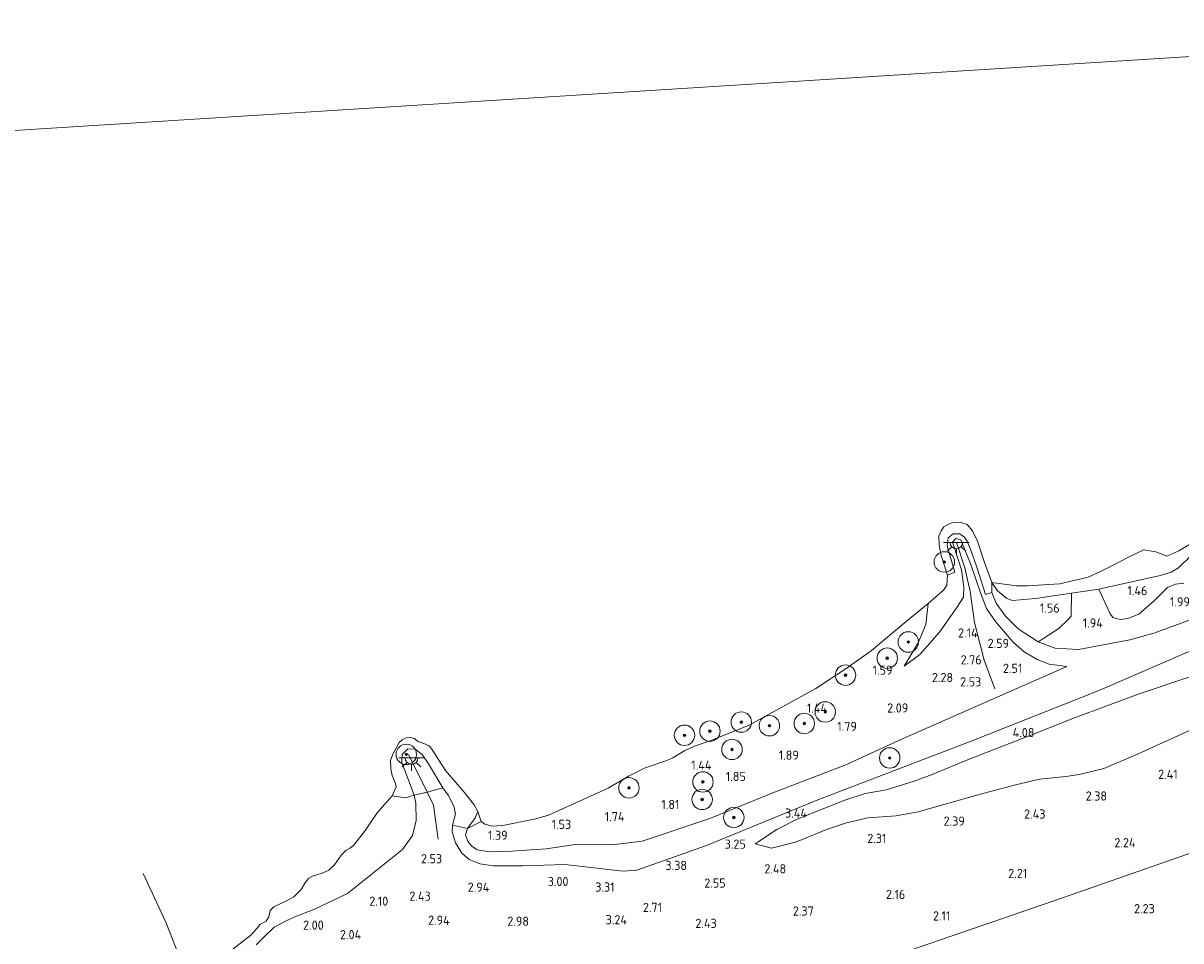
# Model space of a CAD drawing. Extents: x 141961 to 144947, y 416202 to 417778.
# Tile 38 of 122: x 142740 to 142966, y 416978 to 417158. Entities that reach past the tile are written whole.
import ezdxf
from ezdxf.enums import TextEntityAlignment as Align

# ---------------------------------------------------------------- set-up
doc = ezdxf.new("R2010")
doc.units = 0
for name, color, linetype, lineweight in [('B-ME-GR-BOOM-S', 90, 'Continuous', 25), ('B-ME-GR-BOUWLAND_AKKERBOUW-GV', 80, 'Continuous', 13), ('B-ME-GR-GRAS-GV', 60, 'Continuous', 13), ('B-ME-GW-TALUD_KRUIN-G', 90, 'Continuous', 18), ('B-ME-GW-TALUD_TEEN-G', 90, 'Continuous', 18), ('B-ME-IE-MEUBILAIR_WEGMEUBILAIR-S', 7, 'Continuous', 25), ('B-ME-IE-TERREINAFSCHEIDING_KUNSTMATIG_HEKWERK-G', 20, 'IE-TERREINAFSCHEIDING-KUNSTMATIG', 18), ('B-ME-OB-BEKLEDING_STEEN-GV', 30, 'Continuous', 18), ('B-ME-OB-BEKLEDING_STORTSTEEN-GV', 30, 'Continuous', 18), ('B-ME-OB-KRIB-G', 7, 'Continuous', 18), ('B-ME-OB-OEVERVOORZIENING-G', 7, 'Continuous', 18), ('B-ME-OG-HOOGTEPUNT-S', 7, 'Continuous', 25), ('B-ME-OG-TERREIN_GROEN-GV', 7, 'Continuous', 18), ('B-ME-OG-WATER_RIVIER-GV', 130, 'Continuous', 18)]:
    doc.layers.add(name, color=color, linetype=linetype, lineweight=lineweight)
doc.styles.add('NLCS-ISO-ANNOTATIVE-T18', font='NLCS-ISO.ttf', dxfattribs={"height": 1.8})
doc.linetypes.add('IE-TERREINAFSCHEIDING-KUNSTMATIG', pattern='A,4,[82,NLCS.SHX,S=0.75,R=90,X=0,Y=0],4,-2', length=10)

# ---------------------------------------------------------------- blocks, each defined once
blk = doc.blocks.new('SGR-BOOM_01-SO')
at = {"linetype": 'ByBlock', "lineweight": 18}
h = blk.add_hatch(color=0, dxfattribs=at)
h.dxf.hatch_style = 1
edge = h.paths.add_edge_path()
edge.add_arc((0, 0), 0.25, 0, 360)
at = {"color": 0, "linetype": 'ByBlock', "lineweight": 18}
for radius in [2, 0.25]:
    blk.add_circle((0, 0), radius, dxfattribs=at)
blk = doc.blocks.new('SKL-ET_OV_LICHTPUNT-SO')
at = {"color": 0, "linetype": 'ByBlock', "lineweight": 18}
for points in [[(-1.25, 0), (-2.5, 0)], [(1.25, 0), (2.5, 0)], [(-0.92, -0.85), (-1.83, -1.7)], [(0, -1.25), (0, -2.5)], [(0.92, -0.85), (1.83, -1.7)]]:
    blk.add_lwpolyline(points, dxfattribs=at)
blk.add_lwpolyline([(0, 0), (1.25, 0, -1), (-1.25, 0)], format="xyb", close=True, dxfattribs=at)
blk = doc.blocks.new('SAL-HOOGTELABEL-SO')
at = {"color": 0, "linetype": 'ByBlock', "lineweight": -2, "style": 'NLCS-ISO-ANNOTATIVE-T18'}
blk.add_attdef('HOOGTE', text='', height=1.8, dxfattribs=at).set_placement((2.79, 0), align=Align.RIGHT)

msp = doc.modelspace()

# ---------------------------------------------------------------- linework, layer by layer
at = {"layer": 'B-ME-GR-BOUWLAND_AKKERBOUW-GV'}
msp.add_polyline3d([(142984.26, 416818.07, 4.01), (142964.23, 416811.78, 3.92), (142947.27, 416806.06, 3.93), (142942.6, 416804.41, 3.93), (142923.62, 416797.32, 3.94), (142923.38, 416797.86, 4.09), (142922.14, 416801.49, 4.02), (142919.7, 416809.5, 3.74), (142917, 416818.06, 3.09), (142912.64, 416831.28, 2.61), (142907.92, 416845.16, 2.42), (142898.29, 416874.7, 2.43), (142888.66, 416904.24, 2.44), (142879.46, 416932.77, 2.5), (142870.26, 416961.3, 2.55), (142883.25, 416966.02, 2.37), (142913.35, 416976.45, 2.41), (142943.46, 416986.88, 2.46), (142979.71, 416999.51, 2.29)], dxfattribs=at)
at = {"layer": 'B-ME-GR-GRAS-GV'}
for points in [[(142978.58, 417039.61, 4.12), (142950.62, 417027.46, 4.26), (142925.41, 417017.47, 3.88), (142895.39, 417005.98, 3.59), (142873.59, 416997.01, 3.61), (142859.98, 416992.18, 3.33), (142857.24, 416991.99, 3.39), (142845.89, 416993.34, 3.21), (142837.67, 416993.06, 2.9), (142831.92, 416993.08, 2.82), (142829.26, 416993.47, 2.74), (142827.14, 416994.3, 2.66), (142825.69, 416995.57, 2.58), (142824.46, 416997.54, 2.45), (142823.8, 416999.74, 2.24), (142823.9, 417001.02, 2.13), (142826.84, 417000.4, 1.62), (142826.45, 416999.12, 1.5), (142826.87, 416997.85, 1.6), (142827.7, 416996.89, 1.63), (142828.69, 416996.17, 1.7), (142831.14, 416995.77, 1.83), (142835.46, 416995.95, 1.85), (142842.2, 416996.4, 1.86), (142847.96, 416997.23, 2.09), (142855.15, 416997.19, 2.25), (142861.04, 416997.88, 2.35), (142874.25, 417002.32, 2.33), (142886.62, 417007.35, 2.67), (142900.85, 417012.81, 2.7), (142912.08, 417018.03, 2.7), (142944.13, 417032.11, 2.94), (142940.68, 417032.59, 2.92), (142938.35, 417033.49, 2.84), (142935.79, 417035, 2.69), (142933.56, 417036.93, 2.52), (142930.17, 417040.93, 2.29), (142928.43, 417043.46, 2.24), (142927.23, 417046.5, 2.12), (142925.35, 417052.09, 1.89), (142923.4, 417056.93, 1.78), (142922.43, 417057.18, 1.82), (142921.76, 417056.43, 1.82), (142922.84, 417053.05, 1.95), (142923.49, 417051.01, 2.02), (142924.01, 417047.66, 2.17), (142923.89, 417045.68, 2.13), (142922.63, 417043.67, 2.29), (142919.23, 417038.81, 2.11), (142915.38, 417034.42, 1.87), (142912.33, 417032.19, 1.79), (142915.07, 417036.73, 1.72), (142916.52, 417040.33, 1.53), (142917.01, 417044.44, 1), (142920.03, 417047.06, 1), (142920.66, 417048.01, 1), (142920.75, 417049.97, 1), (142922.24, 417050.61, 1.53), (142920.7, 417055.76, 1.53), (142920.89, 417057.33, 1.51), (142921.87, 417058.09, 1.51), (142923.15, 417058.11, 1.54), (142924.02, 417057.51, 1.58), (142924.64, 417056.62, 1.61), (142925.35, 417054.87, 1.71), (142926.43, 417051.73, 1.7), (142928.19, 417046.21, 1.68), (142929.47, 417046.58, 1.33), (142930.3, 417044.48, 1.46), (142932.15, 417041.99, 1.74), (142934.61, 417039.47, 1.84), (142938.51, 417036.95, 2.24), (142941.87, 417035.71, 2.46), (142946.44, 417035.45, 2.43), (142956.45, 417037.34, 2.35), (142961.18, 417038.62, 2.47), (142975.97, 417044.08, 2.4)], [(142975.97, 417044.08, 2.4), (142961.18, 417038.62, 2.47), (142956.45, 417037.34, 2.35), (142946.44, 417035.45, 2.43), (142941.87, 417035.71, 2.46), (142938.51, 417036.95, 2.24), (142942.6, 417039.54, 2.13), (142944.49, 417041.34, 2.04), (142945.02, 417041.95, 1.97), (142945.03, 417046.46, 1), (142950.41, 417047.28, 1), (142952.55, 417042.52, 1.76), (142953.12, 417041.72, 1.76), (142954.55, 417041.32, 1.86), (142956.08, 417041.51, 1.89), (142958.25, 417042.34, 1.88), (142961.23, 417044.98, 2.03), (142963.84, 417047.6, 1.78), (142965.44, 417048.24, 1.74), (142967.03, 417048.43, 1.71)], [(142785.49, 416977.56, 1.68), (142786.92, 416979.03, 1.68), (142789.01, 416981.06, 1.68), (142791.34, 416982.3, 1.68), (142793.33, 416983.18, 1.68), (142796.78, 416984.49, 1.88), (142803.36, 416987.62, 2), (142814.08, 416996.24, 2.23), (142816.08, 416998.99, 2.17), (142816.81, 417001.94, 2.07), (142816.72, 417005.32, 1.9), (142816.39, 417006.92, 1.8), (142818.93, 417007.51, 1.7), (142822.02, 417008.35, 1.69), (142823.04, 417006.87, 1.73), (142824.13, 417004.73, 1.93), (142824.47, 417003.22, 2.04), (142823.9, 417001.02, 2.13), (142823.8, 416999.74, 2.24), (142824.46, 416997.54, 2.45), (142825.69, 416995.57, 2.58), (142827.14, 416994.3, 2.66), (142829.26, 416993.47, 2.74), (142831.92, 416993.08, 2.82), (142837.67, 416993.06, 2.9), (142845.89, 416993.34, 3.21), (142857.24, 416991.99, 3.39), (142859.98, 416992.18, 3.33), (142873.59, 416997.01, 3.61), (142895.39, 417005.98, 3.59), (142925.41, 417017.47, 3.88), (142950.62, 417027.46, 4.26), (142978.58, 417039.61, 4.12)], [(142968, 417019.5, 2.72), (142958.1, 417014.99, 2.62), (142951.35, 417012.14, 2.75), (142946.56, 417010.92, 2.76), (142943.94, 417010.55, 2.77), (142938.8, 417010.01, 2.79), (142933.81, 417008.84, 2.82), (142927, 417007.01, 2.76), (142915.07, 417003.62, 2.87), (142910.74, 417002.85, 2.79), (142905.16, 417002.47, 2.77), (142900.99, 417001.49, 2.78), (142897.1, 417000.16, 2.78), (142891.21, 416997.79, 2.9), (142886.32, 416996.55, 2.96), (142883.12, 416997.36, 3.21), (142887.37, 417000.19, 3.44), (142891.37, 417002.19, 3.5), (142900.66, 417005.9, 3.65), (142904.65, 417007.2, 3.6), (142908.84, 417007.96, 3.5), (142914.26, 417009.65, 3.67), (142917.8, 417010.93, 3.79), (142925.01, 417013.92, 3.9), (142936.44, 417018.42, 4.13), (142945.67, 417022.02, 4.25), (142958.27, 417026.74, 4.26), (142968.61, 417030.18, 4.15)], [(142968.61, 417030.18, 4.15), (142958.27, 417026.74, 4.26), (142945.67, 417022.02, 4.25), (142936.44, 417018.42, 4.13), (142925.01, 417013.92, 3.9), (142917.8, 417010.93, 3.79), (142914.26, 417009.65, 3.67), (142908.84, 417007.96, 3.5), (142904.65, 417007.2, 3.6), (142900.66, 417005.9, 3.65), (142891.37, 417002.19, 3.5), (142887.37, 417000.19, 3.44), (142883.12, 416997.36, 3.21), (142886.32, 416996.55, 2.96), (142891.21, 416997.79, 2.9), (142897.1, 417000.16, 2.78), (142900.99, 417001.49, 2.78), (142905.16, 417002.47, 2.77), (142910.74, 417002.85, 2.79), (142915.07, 417003.62, 2.87), (142927, 417007.01, 2.76), (142933.81, 417008.84, 2.82), (142938.8, 417010.01, 2.79), (142943.94, 417010.55, 2.77), (142946.56, 417010.92, 2.76), (142951.35, 417012.14, 2.75), (142958.1, 417014.99, 2.62), (142968, 417019.5, 2.72)], [(142779.07, 416975.31, 1), (142784.49, 416979.57, 1), (142785.95, 416981.25, 1), (142786.19, 416981.59, 1), (142787.39, 416982.22, 1), (142787.96, 416983.1, 1), (142788.2, 416984.32, 1), (142788.95, 416985.01, 1), (142791.39, 416986.19, 1), (142792.83, 416986.96, 1), (142794.29, 416988.41, 1), (142795.13, 416989.86, 1), (142795.76, 416990.63, 1), (142796.48, 416991.06, 1), (142798.38, 416991.65, 1), (142799.66, 416992.23, 1), (142800.77, 416993.23, 1), (142802.18, 416995.2, 1), (142803.06, 416996.15, 1), (142803.92, 416996.61, 1), (142804.53, 416997.04, 1), (142806.86, 417000.07, 1), (142807.75, 417001.42, 1), (142809.14, 417003.43, 1), (142812.08, 417006.77, 1), (142814.66, 417006.36, 1.5), (142816.39, 417006.92, 1.8), (142816.72, 417005.32, 1.9), (142816.81, 417001.94, 2.07), (142816.08, 416998.99, 2.17), (142814.08, 416996.24, 2.23), (142803.36, 416987.62, 2), (142796.78, 416984.49, 1.88), (142793.33, 416983.18, 1.68), (142791.34, 416982.3, 1.68), (142789.01, 416981.06, 1.68), (142786.92, 416979.03, 1.68), (142785.49, 416977.56, 1.68)], [(142979.71, 416999.51, 2.29), (142943.46, 416986.88, 2.46), (142913.35, 416976.45, 2.41)]]:
    msp.add_polyline3d(points, dxfattribs=at)
msp.add_polyline3d([(142940.68, 417032.59, 2.92), (142944.13, 417032.11, 2.94), (142912.08, 417018.03, 2.7), (142900.85, 417012.81, 2.7), (142886.62, 417007.35, 2.67), (142874.25, 417002.32, 2.33), (142861.04, 416997.88, 2.35), (142855.15, 416997.19, 2.25), (142847.96, 416997.23, 2.09), (142842.2, 416996.4, 1.86), (142835.46, 416995.95, 1.85), (142831.14, 416995.77, 1.83), (142828.69, 416996.17, 1.7), (142827.7, 416996.89, 1.63), (142826.87, 416997.85, 1.6), (142826.45, 416999.12, 1.5), (142826.84, 417000.4, 1.62), (142829.53, 417001.77, 1), (142830.21, 417001.22, 1), (142831.68, 417000.81, 1), (142833.77, 417000.93, 1), (142840.22, 417002.28, 1), (142842.7, 417003, 1), (142850.19, 417006.35, 1), (142854.38, 417008.24, 1), (142858.33, 417010.65, 1), (142861.58, 417012.24, 1), (142865.82, 417013.68, 1), (142867.04, 417014.2, 1), (142869.39, 417015.62, 1), (142871.26, 417016.51, 1), (142874.63, 417017.68, 1), (142881.94, 417020.63, 1), (142890.98, 417025.58, 1), (142894.99, 417027.79, 1), (142900.75, 417031.56, 1), (142905.81, 417035.2, 1), (142912.71, 417040.91, 1), (142917.01, 417044.44, 1), (142916.52, 417040.33, 1.53), (142915.07, 417036.73, 1.72), (142912.33, 417032.19, 1.79), (142915.38, 417034.42, 1.87), (142919.23, 417038.81, 2.11), (142922.63, 417043.67, 2.29), (142923.89, 417045.68, 2.13), (142924.01, 417047.66, 2.17), (142923.49, 417051.01, 2.02), (142922.84, 417053.05, 1.95), (142921.76, 417056.43, 1.82), (142922.43, 417057.18, 1.82), (142923.4, 417056.93, 1.78), (142925.35, 417052.09, 1.89), (142927.23, 417046.5, 2.12), (142928.43, 417043.46, 2.24), (142930.17, 417040.93, 2.29), (142933.56, 417036.93, 2.52), (142935.79, 417035, 2.69), (142938.35, 417033.49, 2.84)], close=True, dxfattribs=at)
at = {"layer": 'B-ME-GW-TALUD_KRUIN-G'}
for points in [[(142919.23, 417038.81, 2.11), (142922.63, 417043.67, 2.29), (142923.89, 417045.68, 2.13), (142924.01, 417047.66, 2.17), (142923.49, 417051.01, 2.02), (142922.84, 417053.05, 1.95), (142921.76, 417056.43, 1.82), (142922.43, 417057.18, 1.82), (142923.4, 417056.93, 1.78), (142925.35, 417052.09, 1.89), (142927.23, 417046.5, 2.12), (142928.43, 417043.46, 2.24), (142930.17, 417040.93, 2.29), (142933.56, 417036.93, 2.52), (142935.79, 417035, 2.69), (142938.35, 417033.49, 2.84), (142940.68, 417032.59, 2.92), (142944.13, 417032.11, 2.94)], [(142785.49, 416977.56, 1.68), (142786.92, 416979.03, 1.68), (142789.01, 416981.06, 1.68), (142791.34, 416982.3, 1.68), (142793.33, 416983.18, 1.68), (142796.78, 416984.49, 1.88), (142803.36, 416987.62, 2), (142814.08, 416996.24, 2.23), (142816.08, 416998.99, 2.17), (142816.81, 417001.94, 2.07), (142816.72, 417005.32, 1.9), (142816.39, 417006.92, 1.8), (142813.98, 417013.3, 1.58), (142814.02, 417014.89, 1.59), (142815.12, 417016, 1.62), (142816.59, 417015.94, 1.68), (142817.98, 417014.86, 1.77), (142819.2, 417013.03, 1.66), (142822.02, 417008.35, 1.69), (142823.04, 417006.87, 1.73), (142824.13, 417004.73, 1.93), (142824.47, 417003.22, 2.04), (142823.9, 417001.02, 2.13), (142823.8, 416999.74, 2.24), (142824.46, 416997.54, 2.45), (142825.69, 416995.57, 2.58), (142827.14, 416994.3, 2.66), (142829.26, 416993.47, 2.74), (142831.92, 416993.08, 2.82), (142837.67, 416993.06, 2.9), (142845.89, 416993.34, 3.21), (142857.24, 416991.99, 3.39), (142859.98, 416992.18, 3.33), (142873.59, 416997.01, 3.61), (142895.39, 417005.98, 3.59), (142925.41, 417017.47, 3.88), (142950.62, 417027.46, 4.26), (142978.58, 417039.61, 4.12)], [(142919.23, 417038.81, 2.11), (142915.38, 417034.42, 1.87), (142912.33, 417032.19, 1.79)], [(142968.61, 417030.18, 4.15), (142958.27, 417026.74, 4.26), (142945.67, 417022.02, 4.25), (142936.44, 417018.42, 4.13), (142925.01, 417013.92, 3.9), (142917.8, 417010.93, 3.79), (142914.26, 417009.65, 3.67), (142908.84, 417007.96, 3.5), (142904.65, 417007.2, 3.6), (142900.66, 417005.9, 3.65), (142891.37, 417002.19, 3.5), (142887.37, 417000.19, 3.44), (142883.12, 416997.36, 3.21)]]:
    msp.add_polyline3d(points, dxfattribs=at)
at = {"layer": 'B-ME-GW-TALUD_TEEN-G'}
for points in [[(143024.28, 417070.3, 1), (143022.65, 417066.42, 1.74), (143021.03, 417064.19, 1.99), (143012.89, 417057.19, 2.03), (143004.18, 417053.28, 2.02), (142997.81, 417050.9, 2.28), (142993.58, 417049.7, 2.38), (142986.22, 417047.71, 2.49), (142975.97, 417044.08, 2.4), (142961.18, 417038.62, 2.47), (142956.45, 417037.34, 2.35), (142946.44, 417035.45, 2.43), (142941.87, 417035.71, 2.46), (142938.51, 417036.95, 2.24), (142934.61, 417039.47, 1.84), (142932.15, 417041.99, 1.74), (142930.3, 417044.48, 1.46), (142929.47, 417046.58, 1.33), (142929.47, 417048.56, 1)], [(142916.52, 417040.33, 1.53), (142917.01, 417044.44, 1)], [(142912.33, 417032.19, 1.79), (142915.07, 417036.73, 1.72), (142916.52, 417040.33, 1.53)], [(142944.13, 417032.11, 2.94), (142912.08, 417018.03, 2.7)], [(142912.08, 417018.03, 2.7), (142900.85, 417012.81, 2.7), (142886.62, 417007.35, 2.67), (142874.25, 417002.32, 2.33), (142861.04, 416997.88, 2.35), (142855.15, 416997.19, 2.25), (142847.96, 416997.23, 2.09), (142842.2, 416996.4, 1.86), (142835.46, 416995.95, 1.85), (142831.14, 416995.77, 1.83), (142828.69, 416996.17, 1.7), (142827.7, 416996.89, 1.63), (142826.87, 416997.85, 1.6), (142826.45, 416999.12, 1.5), (142826.84, 417000.4, 1.62), (142828.31, 417002.48, 1.2), (142828.83, 417003.67, 1)], [(142883.12, 416997.36, 3.21), (142886.32, 416996.55, 2.96), (142891.21, 416997.79, 2.9), (142897.1, 417000.16, 2.78), (142900.99, 417001.49, 2.78), (142905.16, 417002.47, 2.77), (142910.74, 417002.85, 2.79), (142915.07, 417003.62, 2.87), (142927, 417007.01, 2.76), (142933.81, 417008.84, 2.82), (142938.8, 417010.01, 2.79), (142943.94, 417010.55, 2.77), (142946.56, 417010.92, 2.76), (142951.35, 417012.14, 2.75), (142958.1, 417014.99, 2.62), (142968, 417019.5, 2.72)]]:
    msp.add_polyline3d(points, dxfattribs=at)
at = {"layer": 'B-ME-IE-TERREINAFSCHEIDING_KUNSTMATIG_HEKWERK-G'}
for points in [[(143079.23, 417033.87, 2.14), (143047.6, 417023, 2.14), (143015.96, 417012.13, 2.13), (142979.71, 416999.51, 2.29), (142943.46, 416986.88, 2.46), (142913.35, 416976.45, 2.41), (142883.25, 416966.02, 2.37), (142870.26, 416961.3, 2.55)], [(142763.31, 416991.55, 1), (142767.76, 416982, 1), (142772.39, 416970.21, 1), (142772.94, 416968.74, 1.7), (142776.5, 416958.88, 2.77), (142777.49, 416955.66, 3.15), (142778.28, 416953.38, 3.18)]]:
    msp.add_polyline3d(points, dxfattribs=at)
at = {"layer": 'B-ME-OB-BEKLEDING_STEEN-GV'}
msp.add_polyline3d([(142818.93, 417007.51, 1.7), (142816.39, 417006.92, 1.8), (142813.98, 417013.3, 1.58), (142814.02, 417014.89, 1.59), (142815.12, 417016, 1.62), (142816.59, 417015.94, 1.68), (142817.98, 417014.86, 1.77), (142819.2, 417013.03, 1.66), (142822.02, 417008.35, 1.69)], close=True, dxfattribs=at)
at = {"layer": 'B-ME-OB-BEKLEDING_STORTSTEEN-GV'}
for points in [[(142925.69, 417058.69, 1), (142926.66, 417056.64, 1), (142927.99, 417052.69, 1), (142929.47, 417048.56, 1), (142929.47, 417046.58, 1.33), (142928.19, 417046.21, 1.68), (142926.43, 417051.73, 1.7), (142925.35, 417054.87, 1.71), (142924.64, 417056.62, 1.61), (142924.02, 417057.51, 1.58), (142923.15, 417058.11, 1.54), (142921.87, 417058.09, 1.51), (142920.89, 417057.33, 1.51), (142920.7, 417055.76, 1.53), (142922.24, 417050.61, 1.53), (142920.75, 417049.97, 1), (142919.55, 417053.81, 1), (142919.13, 417055.96, 1), (142919.09, 417057.66, 1), (142919.51, 417058.68, 1), (142920.08, 417059.45, 1), (142920.95, 417059.98, 1), (142922.06, 417060.34, 1), (142923.4, 417060.32, 1), (142924.63, 417059.91, 1)], [(142819.33, 417016.53, 1), (142819.86, 417015.88, 1), (142822.55, 417011.75, 1), (142826.17, 417007.5, 1), (142828.12, 417004.98, 1), (142828.83, 417003.67, 1), (142828.31, 417002.48, 1.2), (142826.84, 417000.4, 1.62), (142823.9, 417001.02, 2.13), (142824.47, 417003.22, 2.04), (142824.13, 417004.73, 1.93), (142823.04, 417006.87, 1.73), (142822.02, 417008.35, 1.69), (142819.2, 417013.03, 1.66), (142817.98, 417014.86, 1.77), (142816.59, 417015.94, 1.68), (142815.12, 417016, 1.62), (142814.02, 417014.89, 1.59), (142813.98, 417013.3, 1.58), (142816.39, 417006.92, 1.8), (142814.66, 417006.36, 1.5), (142812.08, 417006.77, 1), (142812.85, 417008.55, 1), (142812.71, 417009.19, 1), (142812.1, 417010.73, 1), (142811.83, 417012.08, 1), (142811.76, 417013.66, 1), (142812.2, 417014.94, 1), (142813.44, 417017.22, 1), (142814.05, 417017.71, 1), (142814.83, 417018.1, 1), (142815.65, 417018.21, 1), (142816.44, 417017.98, 1), (142817.12, 417017.43, 1), (142818.27, 417017.04, 1)], [(142829.53, 417001.77, 1), (142826.84, 417000.4, 1.62), (142828.31, 417002.48, 1.2), (142828.83, 417003.67, 1)]]:
    msp.add_polyline3d(points, close=True, dxfattribs=at)
at = {"layer": 'B-ME-OB-KRIB-G'}
for points in [[(142930.07, 417027.7, 2.96), (142927.94, 417033.35, 2.99), (142926.07, 417040.74, 2.28), (142925.25, 417046.81, 2.34), (142924.17, 417051.44, 2), (142922.53, 417056.41, 1.87)], [(142821.06, 416998.26, 2.31), (142820.2, 417004.95, 2.05), (142818.93, 417007.51, 1.7), (142815.28, 417014.84, 1.7)]]:
    msp.add_polyline3d(points, dxfattribs=at)
at = {"layer": 'B-ME-OB-OEVERVOORZIENING-G'}
msp.add_polyline3d([(142968.32, 417053.74, 1), (142965.97, 417051.41, 1), (142964.57, 417050.61, 1), (142962.38, 417049.91, 1), (142950.41, 417047.28, 1), (142945.03, 417046.46, 1), (142938, 417045.39, 1), (142933.5, 417045.04, 1), (142932.41, 417045.43, 1), (142930.54, 417046.95, 1), (142929.47, 417048.56, 1), (142927.99, 417052.69, 1), (142926.66, 417056.64, 1), (142925.69, 417058.69, 1), (142924.63, 417059.91, 1), (142923.4, 417060.32, 1), (142922.06, 417060.34, 1), (142920.95, 417059.98, 1), (142920.08, 417059.45, 1), (142919.51, 417058.68, 1), (142919.09, 417057.66, 1), (142919.13, 417055.96, 1), (142919.55, 417053.81, 1), (142920.75, 417049.97, 1), (142920.66, 417048.01, 1), (142920.03, 417047.06, 1), (142917.01, 417044.44, 1), (142912.71, 417040.91, 1), (142905.81, 417035.2, 1), (142900.75, 417031.56, 1), (142894.99, 417027.79, 1), (142890.98, 417025.58, 1), (142881.94, 417020.63, 1), (142874.63, 417017.68, 1), (142871.26, 417016.51, 1), (142869.39, 417015.62, 1), (142867.04, 417014.2, 1), (142865.82, 417013.68, 1), (142861.58, 417012.24, 1), (142858.33, 417010.65, 1), (142854.38, 417008.24, 1), (142850.19, 417006.35, 1), (142842.7, 417003, 1), (142840.22, 417002.28, 1), (142833.77, 417000.93, 1), (142831.68, 417000.81, 1), (142830.21, 417001.22, 1), (142829.53, 417001.77, 1), (142828.83, 417003.67, 1), (142828.12, 417004.98, 1), (142826.17, 417007.5, 1), (142822.55, 417011.75, 1), (142819.86, 417015.88, 1), (142819.33, 417016.53, 1), (142818.27, 417017.04, 1), (142817.12, 417017.43, 1), (142816.44, 417017.98, 1), (142815.65, 417018.21, 1), (142814.83, 417018.1, 1), (142814.05, 417017.71, 1), (142813.44, 417017.22, 1), (142812.2, 417014.94, 1), (142811.76, 417013.66, 1), (142811.83, 417012.08, 1), (142812.1, 417010.73, 1), (142812.71, 417009.19, 1), (142812.85, 417008.55, 1), (142812.08, 417006.77, 1), (142809.14, 417003.43, 1), (142807.75, 417001.42, 1), (142806.86, 417000.07, 1), (142804.53, 416997.04, 1), (142803.92, 416996.61, 1), (142803.06, 416996.15, 1), (142802.18, 416995.2, 1), (142800.77, 416993.23, 1), (142799.66, 416992.23, 1), (142798.38, 416991.65, 1), (142796.48, 416991.06, 1), (142795.76, 416990.63, 1), (142795.13, 416989.86, 1), (142794.29, 416988.41, 1), (142792.83, 416986.96, 1), (142791.39, 416986.19, 1), (142788.95, 416985.01, 1), (142788.2, 416984.32, 1), (142787.96, 416983.1, 1), (142787.39, 416982.22, 1), (142786.19, 416981.59, 1), (142785.95, 416981.25, 1), (142784.49, 416979.57, 1), (142779.07, 416975.31, 1)], dxfattribs=at)
at = {"layer": 'B-ME-OG-TERREIN_GROEN-GV'}
for points in [[(142968.32, 417053.74, 1), (142965.97, 417051.41, 1), (142964.57, 417050.61, 1), (142962.38, 417049.91, 1), (142950.41, 417047.28, 1), (142945.03, 417046.46, 1), (142938, 417045.39, 1), (142933.5, 417045.04, 1), (142932.41, 417045.43, 1), (142930.54, 417046.95, 1), (142929.47, 417048.56, 1), (142934.29, 417047.92, 1), (142936.41, 417047.91, 1), (142942.71, 417048.32, 1), (142948.32, 417049.62, 1), (142950.62, 417050.65, 1), (142953.2, 417051.95, 1), (142956.18, 417053.53, 1), (142959.23, 417054.97, 1), (142961.57, 417054.56, 1), (142963.7, 417053.7, 1), (142966.07, 417054.73, 1), (142968.8, 417056.42, 1)], [(142967.03, 417048.43, 1.71), (142965.44, 417048.24, 1.74), (142963.84, 417047.6, 1.78), (142961.23, 417044.98, 2.03), (142958.25, 417042.34, 1.88), (142956.08, 417041.51, 1.89), (142954.55, 417041.32, 1.86), (142953.12, 417041.72, 1.76), (142952.55, 417042.52, 1.76), (142950.41, 417047.28, 1), (142962.38, 417049.91, 1), (142964.57, 417050.61, 1), (142965.97, 417051.41, 1), (142968.32, 417053.74, 1)]]:
    msp.add_polyline3d(points, dxfattribs=at)
msp.add_polyline3d([(142932.41, 417045.43, 1), (142933.5, 417045.04, 1), (142938, 417045.39, 1), (142945.03, 417046.46, 1), (142945.02, 417041.95, 1.97), (142944.49, 417041.34, 2.04), (142942.6, 417039.54, 2.13), (142938.51, 417036.95, 2.24), (142934.61, 417039.47, 1.84), (142932.15, 417041.99, 1.74), (142930.3, 417044.48, 1.46), (142929.47, 417046.58, 1.33), (142929.47, 417048.56, 1), (142930.54, 417046.95, 1)], close=True, dxfattribs=at)
at = {"layer": 'B-ME-OG-WATER_RIVIER-GV'}
for points in [[(142708.53, 416965.41, 0.59), (142693.46, 417134.31, 1), (143072.17, 417158.11, 1)], [(143072.17, 417158.11, 1), (142693.46, 417134.31, 1)], [(142968.8, 417056.42, 1), (142966.07, 417054.73, 1), (142963.7, 417053.7, 1), (142961.57, 417054.56, 1), (142959.23, 417054.97, 1), (142956.18, 417053.53, 1), (142953.2, 417051.95, 1), (142950.62, 417050.65, 1), (142948.32, 417049.62, 1), (142942.71, 417048.32, 1), (142936.41, 417047.91, 1), (142934.29, 417047.92, 1), (142929.47, 417048.56, 1), (142927.99, 417052.69, 1), (142926.66, 417056.64, 1), (142925.69, 417058.69, 1), (142924.63, 417059.91, 1), (142923.4, 417060.32, 1), (142922.06, 417060.34, 1), (142920.95, 417059.98, 1), (142920.08, 417059.45, 1), (142919.51, 417058.68, 1), (142919.09, 417057.66, 1), (142919.13, 417055.96, 1), (142919.55, 417053.81, 1), (142920.75, 417049.97, 1), (142920.66, 417048.01, 1), (142920.03, 417047.06, 1), (142917.01, 417044.44, 1), (142912.71, 417040.91, 1), (142905.81, 417035.2, 1), (142900.75, 417031.56, 1), (142894.99, 417027.79, 1), (142890.98, 417025.58, 1), (142881.94, 417020.63, 1), (142874.63, 417017.68, 1), (142871.26, 417016.51, 1), (142869.39, 417015.62, 1), (142867.04, 417014.2, 1), (142865.82, 417013.68, 1), (142861.58, 417012.24, 1), (142858.33, 417010.65, 1), (142854.38, 417008.24, 1), (142850.19, 417006.35, 1), (142842.7, 417003, 1), (142840.22, 417002.28, 1), (142833.77, 417000.93, 1), (142831.68, 417000.81, 1), (142830.21, 417001.22, 1), (142829.53, 417001.77, 1), (142828.83, 417003.67, 1), (142828.12, 417004.98, 1), (142826.17, 417007.5, 1), (142822.55, 417011.75, 1), (142819.86, 417015.88, 1), (142819.33, 417016.53, 1), (142818.27, 417017.04, 1), (142817.12, 417017.43, 1), (142816.44, 417017.98, 1), (142815.65, 417018.21, 1), (142814.83, 417018.1, 1), (142814.05, 417017.71, 1), (142813.44, 417017.22, 1), (142812.2, 417014.94, 1), (142811.76, 417013.66, 1), (142811.83, 417012.08, 1), (142812.1, 417010.73, 1), (142812.71, 417009.19, 1), (142812.85, 417008.55, 1), (142812.08, 417006.77, 1), (142809.14, 417003.43, 1), (142807.75, 417001.42, 1), (142806.86, 417000.07, 1), (142804.53, 416997.04, 1), (142803.92, 416996.61, 1), (142803.06, 416996.15, 1), (142802.18, 416995.2, 1), (142800.77, 416993.23, 1), (142799.66, 416992.23, 1), (142798.38, 416991.65, 1), (142796.48, 416991.06, 1), (142795.76, 416990.63, 1), (142795.13, 416989.86, 1), (142794.29, 416988.41, 1), (142792.83, 416986.96, 1), (142791.39, 416986.19, 1), (142788.95, 416985.01, 1), (142788.2, 416984.32, 1), (142787.96, 416983.1, 1), (142787.39, 416982.22, 1), (142786.19, 416981.59, 1), (142785.95, 416981.25, 1), (142784.49, 416979.57, 1), (142779.07, 416975.31, 1)]]:
    msp.add_polyline3d(points, dxfattribs=at)

# ---------------------------------------------------------------- block references
at = {"layer": 'B-ME-GR-BOOM-S'}
for p in [(142920.16, 417052.57, 1.18), (142913.11, 417036.9, 1.56), (142908.99, 417033.73, 1.56), (142900.82, 417030.4, 1.32), (142896.86, 417023.19, 1.6), (142880.42, 417021.21, 1.01), (142892.75, 417020.94, 1.61), (142869.3, 417018.63, 1), (142874.28, 417019.44, 1.01), (142885.92, 417020.51, 1.52), (142814.85, 417014.89, 1.69), (142878.6, 417015.86, 1.6), (142909.47, 417014.19, 3.31), (142872.91, 417009.49, 1.93), (142858.43, 417008.33, 1.54), (142872.76, 417006.06, 2.1), (142878.96, 417002.53, 2.93)]:
    msp.add_blockref('SGR-BOOM_01-SO', p, dxfattribs=at)
at = {"layer": 'B-ME-IE-MEUBILAIR_WEGMEUBILAIR-S'}
for p in [(142922.53, 417056.41, 1.87), (142815.87, 417014.18, 1.69)]:
    msp.add_blockref('SKL-ET_OV_LICHTPUNT-SO', p, dxfattribs=at)
at = {"layer": 'B-ME-OG-HOOGTEPUNT-S'}
for p, values in [((142957.11, 417046.07, 1.46), {'HOOGTE': '1.46'}), ((142965.44, 417043.87, 1.99), {'HOOGTE': '1.99'}), ((142939.95, 417042.64, 1.56), {'HOOGTE': '1.56'}), ((142948.39, 417039.73, 1.94), {'HOOGTE': '1.94'}), ((142923.89, 417037.78, 2.14), {'HOOGTE': '2.14'}), ((142930.05, 417035.73, 2.59), {'HOOGTE': '2.59'}), ((142924.68, 417032.51, 2.76), {'HOOGTE': '2.76'}), ((142907.22, 417030.49, 1.59), {'HOOGTE': '1.59'}), ((142932.64, 417030.85, 2.51), {'HOOGTE': '2.51'}), ((142919.09, 417029.04, 2.27), {'HOOGTE': '2.28'}), ((142924.6, 417028.2, 2.52), {'HOOGTE': '2.53'}), ((142894.41, 417023.05, 1.44), {'HOOGTE': '1.44'}), ((142910.3, 417023.08, 2.09), {'HOOGTE': '2.09'}), ((142900.26, 417019.46, 1.79), {'HOOGTE': '1.79'}), ((142935.01, 417018.27, 4.08), {'HOOGTE': '4.08'}), ((142871.79, 417011.87, 1.44), {'HOOGTE': '1.44'}), ((142888.89, 417013.83, 1.89), {'HOOGTE': '1.89'}), ((142878.51, 417009.66, 1.85), {'HOOGTE': '1.85'}), ((142963.05, 417010.09, 2.41), {'HOOGTE': '2.41'}), ((142949.22, 417005.84, 2.38), {'HOOGTE': '2.38'}), ((142865.51, 417004.18, 1.81), {'HOOGTE': '1.81'}), ((142854.77, 417001.79, 1.74), {'HOOGTE': '1.74'}), ((142890.49, 417002.49, 3.44), {'HOOGTE': '3.44'}), ((142921.38, 417000.92, 2.39), {'HOOGTE': '2.39'}), ((142937.16, 417002.31, 2.43), {'HOOGTE': '2.43'}), ((142831.89, 416998.15, 1.39), {'HOOGTE': '1.39'}), ((142844.33, 417000.27, 1.52), {'HOOGTE': '1.53'}), ((142878.51, 416996.41, 3.25), {'HOOGTE': '3.25'}), ((142906.03, 416997.53, 2.31), {'HOOGTE': '2.31'}), ((142954.79, 416996.69, 2.24), {'HOOGTE': '2.24'}), ((142819.07, 416993.55, 2.52), {'HOOGTE': '2.53'}), ((142867, 416992.24, 3.38), {'HOOGTE': '3.38'}), ((142886.41, 416991.58, 2.48), {'HOOGTE': '2.48'}), ((142843.8, 416989.09, 3), {'HOOGTE': '3.00'}), ((142933.59, 416990.67, 2.21), {'HOOGTE': '2.21'}), ((142828.31, 416987.98, 2.94), {'HOOGTE': '2.94'}), ((142852.83, 416988, 3.31), {'HOOGTE': '3.31'}), ((142874.57, 416988.78, 2.55), {'HOOGTE': '2.55'}), ((142808.52, 416985.24, 2.1), {'HOOGTE': '2.10'}), ((142816.83, 416986.22, 2.42), {'HOOGTE': '2.43'}), ((142909.72, 416986.56, 2.16), {'HOOGTE': '2.16'}), ((142862.11, 416984.02, 2.71), {'HOOGTE': '2.71'}), ((142891.81, 416983.31, 2.37), {'HOOGTE': '2.37'}), ((142918.55, 416982.35, 2.11), {'HOOGTE': '2.11'}), ((142958.56, 416983.77, 2.23), {'HOOGTE': '2.23'}), ((142795.89, 416980.54, 2), {'HOOGTE': '2.00'}), ((142820.55, 416981.51, 2.94), {'HOOGTE': '2.94'}), ((142836.07, 416981.31, 2.98), {'HOOGTE': '2.98'}), ((142855.26, 416981.6, 3.24), {'HOOGTE': '3.24'}), ((142872.82, 416980.89, 2.42), {'HOOGTE': '2.43'}), ((142803.22, 416978.68, 2.04), {'HOOGTE': '2.04'})]:
    msp.add_blockref('SAL-HOOGTELABEL-SO', p, dxfattribs=at).add_auto_attribs(values)

doc.saveas('drawing.dxf')
